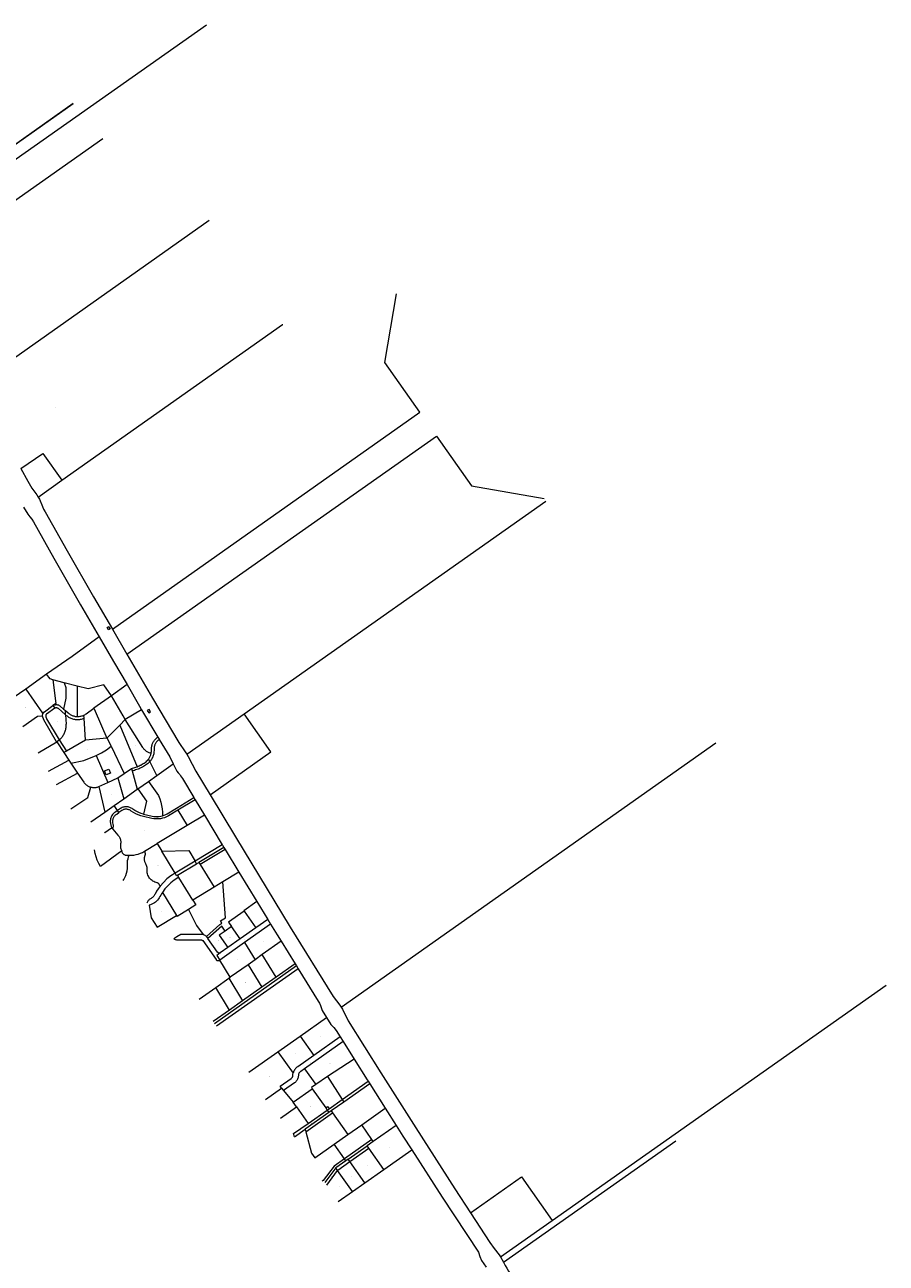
# Model space of a CAD drawing. Header units: metres. Extents: x 148186 to 151488, y 483617 to 487136.
# Tile 3 of 3: x 149475 to 150961, y 485001 to 487136. Entities that reach past the tile are written whole.
import ezdxf
from ezdxf.enums import TextEntityAlignment as Align
from ezdxf.lldxf.tags import DXFTag

# ---------------------------------------------------------------- set-up
doc = ezdxf.new("R2010")
doc.units = ezdxf.units.M
doc.layers.add('B-WE-KG-GRENS_PERCEEL-G', color=150, linetype='KG-PERCEEL-SO', lineweight=18)
doc.layers.add('B-WE-KG-GRENS_PERCEEL-T', color=7, linetype='Continuous', lineweight=25)
doc.styles.add('NLCS-ISO', font='NLCS-ISO.ttf', dxfattribs={"height": 1.8})
doc.styles.get("Standard").update_dxf_attribs({"font": 'NLCS-ISO.ttf'})
tags = doc.linetypes.add('KG-PERCEEL-SO', pattern='A,5.5,-2,["P",Standard,S=1.8,R=0,X=-0.5,Y=-0.9],-2,5.5,-2,[5,NLCS.SHX,S=0.75,R=0,X=0,Y=0],-2', length=19).pattern_tags.tags
tags[6] = DXFTag(74, 10)

# ---------------------------------------------------------------- blocks, each defined once
blk = doc.blocks.new('SKG-PERCEELNUMMER-SO')
at = {"style": 'NLCS-ISO', "oblique": 10, "flags": 1}
for tag, p in [('GEMEENTECODE', (0, 3)), ('PERCEELGROOTTE', (0, -2))]:
    blk.add_attdef(tag, text='', height=1.8, dxfattribs=at).set_placement(p, align=Align.MIDDLE_CENTER)
at = {"style": 'NLCS-ISO', "oblique": 10}
blk.add_attdef('SECTIE', text='', height=1.8, dxfattribs=at).set_placement((0, 0), align=Align.MIDDLE_RIGHT)
blk.add_attdef('PERCEELNUMMER', text='', height=1.8, dxfattribs=at).set_placement((0, 0), align=Align.MIDDLE_LEFT)

msp = doc.modelspace()

# ---------------------------------------------------------------- linework, layer by layer
at = {"layer": 'B-WE-KG-GRENS_PERCEEL-G', "flags": 128}
for points in [[(149367.541, 486839.002), (149435.14, 486886.7), (149788.512, 487135.835)], [(149558.813, 487000.182), (149277.05, 486800.86), (149252.42, 486783.67), (149064.504, 486651.092)], [(149240.399, 486775.896), (149558.813, 487000.182)], [(149281.564, 486708.591), (149609.877, 486940.013)], [(149388.351, 486513.603), (149793.237, 486799.12)], [(149626.228, 486094.006), (150156.282, 486467.784), (150095.875, 486553.667), (150116.444, 486671.765)], [(149538.848, 486350.531), (149919.926, 486619.259), (149919.965, 486619.287)], [(149651.453, 486050.612), (150185.047, 486426.886), (150245.454, 486341.003), (150370.846, 486319.165)], [(149468.199, 486370.684), (149506.35, 486396.655), (149538.848, 486350.531)], [(149468.199, 486370.684), (149480.27, 486349.23), (149487.485, 486337.17), (149495.705, 486325.26), (149497.978, 486321.71)], [(149497.978, 486321.71), (149538.848, 486350.531)], [(149497.978, 486321.71), (149500.46, 486317.83), (149505.825, 486305.19), (149507.695, 486300.98), (149510.08, 486296.2), (149548.495, 486228.725), (149593.79, 486149.815), (149626.228, 486094.006)], [(149853.546, 485947.894), (150373.945, 486314.759)], [(149473.213, 486304.247), (149480.205, 486291.905), (149484.145, 486287.64), (149487.375, 486283.48), (149490.09, 486278.725), (149525.14, 486216.025), (149571.37, 486135.875), (149603.461, 486080.774)], [(149603.461, 486080.774), (149556.717, 486046.955), (149512.851, 486016.115)], [(149603.461, 486080.774), (149628.35, 486038.04), (149651.462, 485998.319)], [(149617.167, 486096.861), (149620.195, 486098.601)], [(149619.401, 486092.955), (149617.167, 486096.861)], [(149622.431, 486094.701), (149619.401, 486092.955)], [(149620.195, 486098.601), (149622.431, 486094.701)], [(149626.228, 486094.006), (149651.453, 486050.612)], [(149651.453, 486050.612), (149695.49, 485975.18), (149740.66, 485898.72), (149751.97, 485882.51), (149754.749, 485878.246)], [(149512.838, 486016.106), (149476.734, 485990.723)], [(149512.851, 486016.115), (149512.838, 486016.106)], [(149523.255, 486006.814), (149518.691, 486008.013), (149512.851, 486016.115)], [(149523.255, 486006.814), (149528.895, 485965.568), (149523.801, 485962.04)], [(149542.85, 486001.665), (149523.255, 486006.814)], [(149542.85, 486001.665), (149545.831, 485993.62), (149545.888, 485974.87), (149542.148, 485956.19)], [(149565.778, 485995.771), (149542.85, 486001.665)], [(149565.778, 485995.771), (149565.769, 485943.314)], [(149624.607, 485979.146), (149611.244, 485997.863), (149584.281, 485990.937), (149565.778, 485995.771)], [(149651.462, 485998.319), (149624.607, 485979.146)], [(149651.462, 485998.319), (149672.975, 485961.345), (149676.711, 485955.055)], [(149476.734, 485990.723), (149446.137, 485969.211)], [(149476.734, 485990.723), (149505.821, 485949.36), (149509.039, 485951.667)], [(149624.607, 485979.146), (149594.483, 485957.657)], [(149648.49, 485938.324), (149644.656, 485944.731), (149624.607, 485979.146)], [(149505.941, 485944.087), (149505.864, 485944.872), (149505.867, 485945.652), (149505.945, 485946.427), (149506.097, 485947.192), (149506.322, 485947.938), (149506.617, 485948.659), (149506.981, 485949.349), (149507.409, 485950), (149507.898, 485950.607), (149508.443, 485951.165), (149509.039, 485951.667)], [(149509.039, 485951.667), (149523.801, 485962.04)], [(149526.864, 485957.769), (149512.347, 485947.537)], [(149523.801, 485962.04), (149524.549, 485962.517), (149525.337, 485962.927), (149526.157, 485963.265), (149527.004, 485963.531), (149527.871, 485963.72), (149528.751, 485963.833), (149529.638, 485963.867), (149530.524, 485963.823), (149531.403, 485963.702), (149532.268, 485963.503), (149533.112, 485963.229), (149533.929, 485962.882), (149534.712, 485962.465), (149535.455, 485961.98), (149536.153, 485961.431)], [(149523.801, 485962.04), (149526.864, 485957.769)], [(149526.864, 485957.769), (149527.348, 485958.075), (149527.866, 485958.319), (149528.409, 485958.498), (149528.971, 485958.608), (149529.542, 485958.648), (149530.114, 485958.617), (149530.677, 485958.517), (149531.224, 485958.347), (149531.746, 485958.112), (149532.235, 485957.814), (149532.683, 485957.458)], [(149545.64, 485946.239), (149532.683, 485957.458)], [(149536.153, 485961.431), (149542.131, 485956.205), (149542.148, 485956.19)], [(149542.148, 485956.19), (149545.213, 485953.432)], [(149545.64, 485946.239), (149545.213, 485953.432)], [(149545.213, 485953.432), (149549.973, 485949.412)], [(149577.192, 485945.768), (149578.475, 485946.394), (149579.679, 485947.136), (149580.873, 485947.945), (149594.483, 485957.657)], [(149594.483, 485957.657), (149596.577, 485952.697)], [(149596.577, 485952.697), (149596.596, 485952.652)], [(149596.596, 485952.652), (149616.526, 485905.736)], [(149676.729, 485955.025), (149648.49, 485938.324)], [(149676.711, 485955.055), (149676.729, 485955.025)], [(149676.729, 485955.025), (149704.747, 485907.845)], [(149505.941, 485944.087), (149497.166, 485943.314), (149471.716, 485925.415)], [(149529.956, 485899.954), (149507.979, 485937.436), (149505.941, 485944.087)], [(149512.347, 485947.537), (149511.999, 485946.92), (149511.717, 485946.27), (149511.504, 485945.594), (149511.363, 485944.899), (149511.294, 485944.194), (149511.3, 485943.485), (149511.379, 485942.781), (149511.531, 485942.089), (149511.755, 485941.416), (149512.047, 485940.771), (149512.404, 485940.159), (149512.824, 485939.588)], [(149512.824, 485939.588), (149534.349, 485902.894)], [(149534.349, 485902.894), (149535.55, 485903.898), (149536.702, 485904.958), (149537.802, 485906.072), (149538.847, 485907.237), (149539.835, 485908.451), (149540.763, 485909.712), (149541.63, 485911.015), (149542.434, 485912.358), (149543.172, 485913.739), (149543.843, 485915.153), (149544.446, 485916.598), (149544.979, 485918.07), (149545.44, 485919.565), (149545.829, 485921.082), (149546.145, 485922.615), (149546.388, 485924.161), (149546.555, 485925.718), (149546.648, 485927.28), (149546.666, 485928.846), (149546.609, 485930.41)], [(149545.64, 485946.239), (149546.609, 485930.41)], [(149545.64, 485946.239), (149546.802, 485945.205), (149548.016, 485944.231), (149549.278, 485943.321), (149550.586, 485942.478), (149551.935, 485941.702), (149553.322, 485940.997), (149554.743, 485940.364), (149556.195, 485939.805), (149557.674, 485939.322), (149559.176, 485938.915), (149560.696, 485938.585), (149562.232, 485938.335), (149563.779, 485938.163), (149565.332, 485938.072), (149566.888, 485938.06), (149568.442, 485938.128), (149569.991, 485938.276), (149571.53, 485938.503), (149573.056, 485938.809), (149574.564, 485939.193), (149576.05, 485939.654), (149577.51, 485940.191)], [(149549.973, 485949.412), (149551.042, 485948.536), (149552.157, 485947.72), (149553.316, 485946.966), (149554.515, 485946.279), (149555.75, 485945.658), (149557.017, 485945.107), (149558.313, 485944.626), (149559.634, 485944.218), (149560.975, 485943.883), (149562.332, 485943.623), (149563.702, 485943.439), (149565.08, 485943.33), (149565.769, 485943.314)], [(149565.769, 485943.314), (149566.462, 485943.298), (149567.843, 485943.342), (149569.22, 485943.462), (149570.588, 485943.658), (149571.943, 485943.93), (149573.282, 485944.276), (149574.599, 485944.695), (149575.89, 485945.187), (149577.153, 485945.749)], [(149577.153, 485945.749), (149577.192, 485945.768)], [(149577.51, 485940.191), (149577.192, 485945.768)], [(149579.641, 485902.818), (149577.51, 485940.191)], [(149648.49, 485938.324), (149639.029, 485928.673)], [(149678.875, 485889.859), (149648.49, 485938.324)], [(149754.749, 485878.246), (149853.546, 485947.894)], [(149794.757, 485808.569), (149899.641, 485882.509), (149853.546, 485947.894)], [(149639.029, 485928.673), (149617.24, 485906.465)], [(149639.029, 485928.673), (149668.837, 485856.803)], [(149497.974, 485880.457), (149530.279, 485899.407)], [(149529.956, 485899.954), (149534.349, 485902.894)], [(149530.279, 485899.407), (149529.956, 485899.954)], [(149530.279, 485899.407), (149542.372, 485881.212)], [(149534.349, 485902.894), (149546.937, 485883.821)], [(149579.641, 485902.818), (149546.937, 485883.821)], [(149616.526, 485905.736), (149579.641, 485902.818)], [(149598.123, 485875.873), (149607.187, 485880.643), (149615.874, 485886.062), (149624.122, 485892.124)], [(149617.24, 485906.465), (149616.526, 485905.736)], [(149624.122, 485892.124), (149617.24, 485906.465)], [(149624.122, 485892.124), (149646.7, 485845.115)], [(149691.182, 485880.353), (149689.931, 485880.785), (149688.708, 485881.29), (149687.517, 485881.867), (149686.362, 485882.513), (149685.248, 485883.226), (149684.177, 485884.003), (149683.154, 485884.843), (149682.182, 485885.741), (149681.266, 485886.696), (149680.407, 485887.702), (149679.609, 485888.758), (149678.875, 485889.859)], [(149693.094, 485879.831), (149693.341, 485881.438), (149693.52, 485883.055), (149693.623, 485884.679), (149693.648, 485886.305), (149693.596, 485887.931)], [(149693.596, 485887.931), (149693.688, 485889.217), (149693.845, 485890.497), (149694.066, 485891.768), (149694.35, 485893.025), (149694.698, 485894.267), (149695.107, 485895.49), (149695.578, 485896.691), (149696.108, 485897.866), (149696.696, 485899.014), (149697.342, 485900.13)], [(149697.342, 485900.13), (149698.083, 485901.253), (149698.882, 485902.336), (149699.736, 485903.375), (149700.643, 485904.369), (149701.601, 485905.314), (149702.607, 485906.208), (149703.658, 485907.048), (149704.754, 485907.834)], [(149698.101, 485887.847), (149698.149, 485886.342), (149698.121, 485884.502), (149698.004, 485882.665), (149697.803, 485880.848), (149697.542, 485879.147)], [(149701.173, 485897.766), (149700.648, 485896.86), (149700.164, 485895.914), (149699.726, 485894.943), (149699.338, 485893.954), (149699.001, 485892.946), (149698.714, 485891.921), (149698.48, 485890.886), (149698.298, 485889.837), (149698.168, 485888.782), (149698.101, 485887.847)], [(149707.06, 485903.95), (149706.376, 485903.46), (149705.508, 485902.766), (149704.678, 485902.028), (149703.887, 485901.248), (149703.139, 485900.428), (149702.433, 485899.57), (149701.774, 485898.676), (149701.173, 485897.766)], [(149704.747, 485907.845), (149704.754, 485907.834)], [(149704.754, 485907.834), (149706.922, 485904.183)], [(149706.922, 485904.183), (149707.06, 485903.95)], [(149707.06, 485903.95), (149725.09, 485873.59), (149730.981, 485861.49)], [(150020.764, 485442.16), (150667.244, 485897.757)], [(149516.284, 485849.311), (149551.045, 485868.175)], [(149546.937, 485883.821), (149542.372, 485881.212)], [(149542.372, 485881.212), (149542.378, 485881.202)], [(149542.378, 485881.202), (149551.045, 485868.175)], [(149551.045, 485868.175), (149554.433, 485863.107)], [(149554.433, 485863.107), (149576.806, 485867.69), (149598.123, 485875.873)], [(149598.123, 485875.873), (149618.32, 485829.527)], [(149668.85, 485856.808), (149670.678, 485857.537), (149672.48, 485858.326), (149674.256, 485859.175), (149676.002, 485860.082), (149677.718, 485861.046), (149679.4, 485862.067), (149681.048, 485863.143), (149682.659, 485864.272), (149684.232, 485865.455), (149685.765, 485866.689)], [(149685.765, 485866.689), (149686.678, 485867.578), (149687.544, 485868.514), (149688.358, 485869.495), (149688.743, 485870.01)], [(149688.743, 485870.01), (149688.767, 485870.042)], [(149690.95, 485865.571), (149688.743, 485870.01)], [(149688.767, 485870.042), (149689.12, 485870.517), (149689.826, 485871.578), (149690.476, 485872.675), (149691.066, 485873.805), (149691.597, 485874.964), (149692.065, 485876.15), (149692.47, 485877.359), (149692.81, 485878.587), (149693.094, 485879.831)], [(149692.371, 485867.347), (149691.894, 485866.709), (149690.95, 485865.571)], [(149691.182, 485880.353), (149693.094, 485879.831)], [(149697.481, 485878.829), (149697.174, 485877.485), (149696.775, 485876.043), (149696.294, 485874.609), (149695.738, 485873.2), (149695.109, 485871.825), (149694.409, 485870.485), (149693.637, 485869.183), (149692.802, 485867.927), (149692.371, 485867.347)], [(149697.542, 485879.147), (149697.481, 485878.829)], [(149754.749, 485878.246), (149757.235, 485874.43), (149763.92, 485861.45), (149770.365, 485849.165), (149794.757, 485808.569)], [(149529.926, 485826.131), (149566.009, 485845.836)], [(149554.433, 485863.107), (149566.009, 485845.836)], [(149566.009, 485845.836), (149576.895, 485830.143)], [(149635.71, 485837.391), (149646.7, 485845.115)], [(149646.7, 485845.115), (149646.726, 485845.143), (149658.942, 485853.745)], [(149658.942, 485853.745), (149660.957, 485854.232), (149662.96, 485854.783), (149664.944, 485855.396), (149666.908, 485856.071), (149668.837, 485856.803)], [(149658.942, 485853.745), (149660.194, 485849.441), (149660.197, 485849.43)], [(149660.197, 485849.43), (149660.2, 485849.42)], [(149670.434, 485852.596), (149668.438, 485851.838), (149666.34, 485851.117), (149664.221, 485850.463), (149662.083, 485849.875), (149660.2, 485849.42)], [(149660.2, 485849.42), (149669.195, 485817.933)], [(149668.837, 485856.803), (149668.85, 485856.808)], [(149670.434, 485852.596), (149670.517, 485852.628)], [(149688.587, 485863.184), (149686.996, 485861.903), (149685.303, 485860.63), (149683.57, 485859.415), (149681.798, 485858.259), (149679.988, 485857.16), (149678.142, 485856.123), (149676.264, 485855.147), (149674.353, 485854.234), (149672.414, 485853.385), (149670.517, 485852.628)], [(149688.587, 485863.184), (149688.904, 485863.465)], [(149690.95, 485865.571), (149690.93, 485865.547), (149689.901, 485864.436), (149688.904, 485863.465)], [(149702.837, 485841.649), (149690.95, 485865.571)], [(149702.837, 485841.649), (149730.981, 485861.49)], [(149730.981, 485861.49), (149737.135, 485848.85), (149739.515, 485846.3), (149742.355, 485843.07), (149743.87, 485841.15), (149747.045, 485836.7), (149766.934, 485803.521)], [(149576.895, 485830.143), (149577.657, 485829.107), (149578.479, 485828.12), (149579.36, 485827.184), (149580.296, 485826.302), (149581.283, 485825.479), (149582.318, 485824.717), (149583.397, 485824.019), (149584.517, 485823.387), (149585.672, 485822.824), (149586.86, 485822.332), (149588.075, 485821.912), (149589.313, 485821.567)], [(149603.071, 485822.653), (149618.32, 485829.527)], [(149618.32, 485829.527), (149635.71, 485837.391)], [(149635.71, 485837.391), (149645.982, 485801.568)], [(149670.264, 485818.687), (149688.303, 485831.404)], [(149688.303, 485831.404), (149702.824, 485841.64)], [(149688.303, 485831.404), (149705.518, 485806.921), (149707.858, 485801.44), (149709.752, 485795.789), (149711.186, 485790.005), (149712.152, 485784.124), (149712.643, 485778.184), (149712.657, 485772.224)], [(149702.824, 485841.64), (149702.837, 485841.649)], [(149554.801, 485784.14), (149583.937, 485803.782), (149589.315, 485821.548)], [(149589.313, 485821.567), (149590.559, 485821.288), (149591.819, 485821.085), (149593.09, 485820.957), (149594.365, 485820.905), (149595.642, 485820.93), (149596.915, 485821.031), (149598.179, 485821.207), (149599.431, 485821.459), (149600.665, 485821.786), (149601.877, 485822.186), (149603.071, 485822.653)], [(149589.315, 485821.548), (149589.313, 485821.567)], [(149603.071, 485822.653), (149613.305, 485778.532)], [(149645.982, 485801.568), (149669.195, 485817.933)], [(149669.195, 485817.933), (149669.215, 485817.947)], [(149669.215, 485817.947), (149670.264, 485818.687)], [(149670.264, 485818.687), (149684.93, 485797.565), (149680.021, 485775.131)], [(149712.657, 485772.224), (149715.481, 485773.14), (149718.22, 485774.285), (149720.856, 485775.652), (149736.986, 485785.408), (149766.934, 485803.521)], [(149766.934, 485803.521), (149769.119, 485799.876)], [(149794.757, 485808.569), (149838.515, 485735.74), (149932.91, 485580.265), (150006.855, 485460.86), (150018.57, 485445.5), (150020.764, 485442.16)], [(149613.305, 485778.532), (149629.187, 485789.728)], [(149635.133, 485781.165), (149631.401, 485778.577), (149630.036, 485777.659), (149628.759, 485776.622), (149627.579, 485775.475), (149626.507, 485774.228), (149625.55, 485772.889), (149624.717, 485771.471), (149624.014, 485769.983), (149623.446, 485768.439), (149623.019, 485766.85), (149622.736, 485765.23), (149622.598, 485763.59), (149622.607, 485761.945), (149622.764, 485760.307), (149623.066, 485758.69), (149624.506, 485751.486)], [(149629.187, 485789.728), (149645.982, 485801.568)], [(149635.133, 485781.165), (149629.187, 485789.728)], [(149680.021, 485775.131), (149676.036, 485776.219), (149672.15, 485777.62), (149668.389, 485779.327), (149664.774, 485781.327), (149661.331, 485783.608), (149660.139, 485784.54), (149658.871, 485785.365), (149657.535, 485786.076), (149656.142, 485786.668), (149654.703, 485787.136), (149653.229, 485787.477), (149651.731, 485787.688), (149650.22, 485787.767), (149648.707, 485787.714), (149647.206, 485787.529), (149645.726, 485787.213), (149644.279, 485786.77), (149642.876, 485786.202), (149641.529, 485785.514), (149640.246, 485784.711), (149635.133, 485781.165)], [(149637.557, 485777.674), (149635.133, 485781.165)], [(149739.171, 485781.762), (149723.012, 485771.989), (149719.695, 485770.285), (149716.235, 485768.895), (149712.662, 485767.831), (149709.006, 485767.101), (149705.297, 485766.712), (149701.569, 485766.667), (149697.852, 485766.967), (149694.18, 485767.61), (149679.785, 485770.829), (149675.281, 485772.003), (149670.889, 485773.547), (149666.641, 485775.449), (149662.565, 485777.696), (149658.689, 485780.273), (149657.785, 485780.998), (149656.821, 485781.639), (149655.804, 485782.193), (149654.741, 485782.654), (149653.642, 485783.02), (149652.515, 485783.287), (149651.369, 485783.453), (149650.213, 485783.517), (149649.055, 485783.478), (149647.906, 485783.337), (149646.773, 485783.094), (149645.667, 485782.753), (149644.595, 485782.314), (149643.566, 485781.783), (149642.588, 485781.162), (149637.557, 485777.674)], [(149769.119, 485799.876), (149739.171, 485781.762)], [(149739.171, 485781.762), (149754.981, 485755.388)], [(149769.119, 485799.876), (149784.929, 485773.502)], [(149589.261, 485761.582), (149613.289, 485778.521)], [(149613.289, 485778.521), (149613.305, 485778.532)], [(149626.815, 485748.897), (149627.253, 485750.004), (149627.591, 485751.146), (149627.827, 485752.312), (149627.959, 485753.496), (149627.987, 485754.686), (149627.91, 485755.874), (149627.728, 485757.05), (149627.016, 485760.611), (149626.874, 485761.807), (149626.835, 485763.01), (149626.898, 485764.212), (149627.062, 485765.405), (149627.328, 485766.579), (149627.693, 485767.727), (149628.154, 485768.839), (149628.707, 485769.908), (149629.35, 485770.926), (149630.077, 485771.886), (149630.883, 485772.78), (149631.762, 485773.603), (149632.708, 485774.347), (149633.714, 485775.009), (149637.557, 485777.674)], [(149680.021, 485775.131), (149695.106, 485771.757), (149698.014, 485771.233), (149700.955, 485770.949), (149703.91, 485770.907), (149706.859, 485771.106), (149709.781, 485771.546), (149712.657, 485772.224)], [(149784.929, 485773.502), (149754.981, 485755.388)], [(149784.929, 485773.502), (149815.65, 485722.255)], [(149612.585, 485742.82), (149613.39, 485743.407), (149624.506, 485751.486)], [(149624.506, 485751.486), (149626.815, 485748.897)], [(149626.815, 485748.897), (149635.778, 485738.847), (149636.787, 485737.767), (149637.696, 485736.601), (149638.498, 485735.359), (149639.186, 485734.051), (149639.756, 485732.688), (149640.203, 485731.279), (149640.523, 485729.836), (149640.714, 485728.37), (149640.775, 485726.893), (149640.704, 485725.417), (149640.503, 485723.952), (149640.172, 485722.512), (149640.02, 485721.086), (149639.997, 485719.652), (149640.103, 485718.222), (149640.338, 485716.807), (149640.7, 485715.419), (149641.185, 485714.07), (149641.789, 485712.77), (149642.509, 485711.529)], [(149754.981, 485755.388), (149703.641, 485724.337)], [(149681.7, 485711.066), (149703.641, 485724.337)], [(149703.641, 485724.337), (149711.629, 485711.029)], [(149815.65, 485722.255), (149768.817, 485693.929)], [(149818.383, 485717.772), (149775.599, 485691.895)], [(149815.65, 485722.255), (149815.965, 485721.73), (149818.383, 485717.772)], [(149818.383, 485717.772), (149820.599, 485714.145)], [(149642.509, 485711.529), (149605.668, 485684.58), (149602.737, 485689.966), (149600.256, 485695.574), (149598.241, 485701.366), (149596.707, 485707.304), (149595.662, 485713.346)], [(149655.15, 485704.241), (149654.396, 485703.969), (149653.621, 485703.764), (149652.832, 485703.626), (149652.034, 485703.558), (149651.232, 485703.559), (149650.434, 485703.63), (149649.645, 485703.77), (149648.871, 485703.977), (149648.118, 485704.252), (149647.392, 485704.59), (149646.698, 485704.99), (149646.041, 485705.449), (149645.427, 485705.964), (149644.859, 485706.529), (149644.343, 485707.142), (149643.882, 485707.797), (149643.479, 485708.49), (149643.138, 485709.215), (149642.862, 485709.967), (149642.651, 485710.741), (149642.509, 485711.529)], [(149645.033, 485660.648), (149646.02, 485662.199), (149647.886, 485665.769), (149649.443, 485669.484), (149650.68, 485673.319), (149651.587, 485677.244), (149652.158, 485681.232), (149652.388, 485685.253), (149652.189, 485688.477), (149652.256, 485691.706), (149652.588, 485694.919), (149653.185, 485698.093), (149654.04, 485701.207), (149655.15, 485704.241)], [(149655.15, 485704.241), (149659.125, 485704.21), (149663.088, 485704.522), (149667.009, 485705.176), (149670.86, 485706.166), (149674.61, 485707.484), (149678.232, 485709.122), (149681.7, 485711.066)], [(149681.687, 485695.303), (149681.524, 485696.592), (149681.469, 485697.891), (149681.522, 485699.189), (149681.684, 485700.479), (149681.952, 485701.751), (149682.325, 485702.996), (149682.612, 485703.643), (149682.84, 485704.313), (149683.007, 485705.002), (149683.111, 485705.702), (149683.152, 485706.409), (149683.129, 485707.117), (149683.043, 485707.82), (149682.894, 485708.513), (149682.683, 485709.189), (149682.412, 485709.843), (149682.083, 485710.47), (149681.7, 485711.066)], [(149708.605, 485650.869), (149708.392, 485651.214), (149708.026, 485651.948), (149707.78, 485652.59), (149707.478, 485653.208), (149707.124, 485653.797), (149706.721, 485654.354), (149706.27, 485654.873), (149705.775, 485655.35), (149705.241, 485655.783), (149704.672, 485656.168), (149704.071, 485656.502), (149703.443, 485656.782), (149701.542, 485657.255), (149699.692, 485657.897), (149697.906, 485658.703), (149696.2, 485659.666), (149694.588, 485660.778), (149693.082, 485662.031), (149691.695, 485663.414), (149690.437, 485664.916), (149689.32, 485666.525), (149688.352, 485668.228), (149687.541, 485670.011), (149686.893, 485671.859), (149686.414, 485673.759), (149686.107, 485675.693), (149685.976, 485677.648), (149686.021, 485679.606), (149686.06, 485681.273), (149685.95, 485682.938), (149685.692, 485684.585), (149685.288, 485686.204), (149684.741, 485687.779), (149684.056, 485689.3), (149683.385, 485690.413), (149682.809, 485691.578), (149682.332, 485692.787), (149681.957, 485694.031), (149681.687, 485695.303)], [(149711.629, 485711.029), (149757.897, 485712.124), (149768.817, 485693.929)], [(149734.39, 485673.106), (149711.629, 485711.029)], [(149820.599, 485714.145), (149777.815, 485688.268)], [(149820.599, 485714.145), (149844.449, 485675.104)], [(149768.817, 485693.929), (149734.39, 485673.106)], [(149738.805, 485669.641), (149771.503, 485689.417)], [(149771.503, 485689.417), (149768.817, 485693.929)], [(149771.503, 485689.417), (149775.599, 485691.895)], [(149775.599, 485691.895), (149777.815, 485688.268)], [(149777.815, 485688.268), (149801.665, 485649.227)], [(149844.449, 485675.104), (149816.523, 485658.213)], [(149844.449, 485675.104), (149875.431, 485624.387)], [(149734.39, 485673.106), (149727.17, 485668.504), (149720.425, 485663.231), (149714.217, 485657.334), (149708.605, 485650.869)], [(149741.021, 485666.014), (149739.244, 485664.94), (149733.012, 485660.998), (149727.17, 485656.497), (149721.77, 485651.475), (149716.856, 485645.976), (149712.472, 485640.046)], [(149737.092, 485668.605), (149734.39, 485673.106)], [(149738.805, 485669.641), (149737.092, 485668.605)], [(149741.021, 485666.014), (149738.805, 485669.641)], [(149764.871, 485626.973), (149741.021, 485666.014)], [(149788.506, 485564.117), (149811.702, 485584.792), (149815.301, 485587.135), (149812.796, 485590.961), (149821.606, 485596.309), (149816.523, 485658.213)], [(149816.523, 485658.213), (149801.665, 485649.227)], [(149708.605, 485650.869), (149705.4, 485646.537), (149702.462, 485642.019), (149699.803, 485637.332), (149699.147, 485636.037), (149698.387, 485634.8), (149697.529, 485633.63), (149696.578, 485632.534), (149695.54, 485631.519), (149694.422, 485630.593), (149693.233, 485629.761), (149691.979, 485629.03), (149690.921, 485628.406), (149689.925, 485627.69), (149688.997, 485626.885), (149688.147, 485625.999), (149687.38, 485625.04), (149686.704, 485624.015), (149686.124, 485622.934), (149685.644, 485621.803)], [(149712.472, 485640.046), (149711.008, 485637.78), (149709.622, 485635.466), (149708.315, 485633.106), (149707.166, 485630.924), (149705.824, 485628.855), (149704.301, 485626.916), (149702.608, 485625.123), (149700.76, 485623.491), (149698.772, 485622.033), (149696.66, 485620.76), (149694.441, 485619.684), (149692.134, 485618.814), (149689.758, 485618.155)], [(149712.472, 485640.046), (149736.717, 485600.359)], [(149801.665, 485649.227), (149764.871, 485626.973)], [(149689.758, 485618.155), (149693.382, 485596.485), (149703.454, 485579.998), (149736.717, 485600.359)], [(149757.365, 485610.654), (149737.759, 485598.653), (149736.717, 485600.359)], [(149764.871, 485626.973), (149770.084, 485618.439), (149757.365, 485610.654)], [(149757.365, 485610.654), (149771.096, 485583.272), (149781.169, 485569.614), (149783.639, 485567.06)], [(149875.431, 485624.387), (149852.935, 485608.533), (149853.459, 485607.789)], [(149875.431, 485624.387), (149894.268, 485593.552)], [(149853.459, 485607.789), (149826.485, 485588.778), (149831.897, 485581.098)], [(149853.459, 485607.789), (149857.72, 485601.743), (149873.705, 485579.06)], [(149894.268, 485593.552), (149873.705, 485579.06)], [(149894.268, 485593.552), (149899.231, 485585.427)], [(149783.639, 485567.06), (149783.007, 485567.259), (149781.941, 485567.495), (149780.859, 485567.638), (149779.769, 485567.686), (149744.341, 485567.686), (149737.434, 485563.436), (149732.137, 485560.177)], [(149788.506, 485564.117), (149787.809, 485564.757), (149786.944, 485565.422), (149786.023, 485566.008), (149785.056, 485566.513), (149784.047, 485566.931), (149783.639, 485567.06)], [(149820.764, 485573.252), (149814.767, 485581.83), (149791.125, 485560.759)], [(149820.764, 485573.252), (149810.645, 485566.121), (149825.478, 485545.073)], [(149831.897, 485581.098), (149820.764, 485573.252)], [(149846.731, 485560.05), (149831.897, 485581.098)], [(149873.705, 485579.06), (149846.731, 485560.05)], [(149899.231, 485585.427), (149854.28, 485553.748)], [(149899.231, 485585.427), (149910.345, 485567.235), (149917.384, 485555.809)], [(149732.137, 485560.177), (149733.422, 485559.55), (149734.546, 485559.065), (149735.709, 485558.682), (149736.902, 485558.407), (149738.114, 485558.241), (149739.337, 485558.186), (149779.769, 485558.186), (149780.031, 485558.174), (149780.29, 485558.14), (149780.546, 485558.083), (149780.796, 485558.004), (149781.038, 485557.904), (149781.27, 485557.783), (149781.491, 485557.642), (149781.699, 485557.483), (149781.892, 485557.306), (149782.068, 485557.112), (149782.228, 485556.904)], [(149782.228, 485556.904), (149804.965, 485524.379), (149805.194, 485524.078), (149805.449, 485523.798), (149805.726, 485523.541), (149806.024, 485523.308), (149806.342, 485523.103), (149806.676, 485522.925), (149807.024, 485522.777), (149807.383, 485522.66), (149807.752, 485522.573), (149808.126, 485522.52), (149808.504, 485522.498), (149808.882, 485522.509), (149809.257, 485522.553), (149809.628, 485522.629), (149809.991, 485522.736), (149810.343, 485522.875), (149810.681, 485523.043), (149811.004, 485523.24), (149811.309, 485523.464)], [(149791.125, 485560.759), (149790.014, 485562.348), (149789.35, 485563.214), (149788.613, 485564.019), (149788.506, 485564.117)], [(149812.183, 485535.703), (149811.87, 485535.629), (149811.578, 485535.536), (149811.28, 485535.469), (149810.976, 485535.429), (149810.671, 485535.415), (149810.365, 485535.428), (149810.061, 485535.467), (149809.762, 485535.533), (149809.47, 485535.625), (149809.188, 485535.742), (149808.916, 485535.883), (149808.658, 485536.048), (149808.415, 485536.234), (149808.189, 485536.441), (149807.983, 485536.667), (149807.797, 485536.91), (149791.125, 485560.759)], [(149854.28, 485553.748), (149811.309, 485523.464)], [(149846.731, 485560.05), (149825.478, 485545.073)], [(149854.28, 485553.748), (149872.427, 485524.126)], [(149917.384, 485555.809), (149884.688, 485532.767)], [(149917.384, 485555.809), (149941.377, 485516.865)], [(149812.183, 485535.703), (149806.336, 485531.582), (149811.309, 485523.464)], [(149825.478, 485545.073), (149812.183, 485535.703)], [(149872.427, 485524.126), (149860.166, 485515.485)], [(149884.688, 485532.767), (149872.427, 485524.126)], [(149908.681, 485493.823), (149884.688, 485532.767)], [(149943.61, 485513.239), (149802.496, 485413.791)], [(149946.5, 485508.547), (149805.664, 485409.295)], [(149829.456, 485493.842), (149811.309, 485523.464)], [(149860.166, 485515.485), (149829.456, 485493.842)], [(149860.166, 485515.485), (149884.158, 485476.541)], [(149941.377, 485516.865), (149908.681, 485493.823)], [(149941.377, 485516.865), (149943.61, 485513.239)], [(149943.61, 485513.239), (149946.5, 485508.547)], [(149946.5, 485508.547), (149980.935, 485452.655), (149983.26, 485448.945), (149984.97, 485445.25), (149987.895, 485436.725), (149995.613, 485424.435)], [(149804.533, 485476.278), (149826.811, 485491.978)], [(149826.811, 485491.978), (149829.456, 485493.842)], [(149826.811, 485491.978), (149850.675, 485452.944)], [(149908.681, 485493.823), (149884.158, 485476.541)], [(149776.185, 485456.299), (149804.533, 485476.278)], [(149828.396, 485437.243), (149804.533, 485476.278)], [(149884.158, 485476.541), (149850.675, 485452.944)], [(150384.733, 485074.297), (150960.958, 485480.167)], [(149850.675, 485452.944), (149828.396, 485437.243)], [(150020.764, 485442.16), (150023.135, 485438.55), (150026.55, 485431.345), (150029.255, 485425.885), (150032.94, 485418.83), (150089.195, 485329.245), (150149.555, 485234.37), (150217.15, 485128.86), (150243.976, 485087.737)], [(149828.396, 485437.243), (149800.048, 485417.265)], [(149950.206, 485392.435), (149995.613, 485424.435)], [(149995.613, 485424.435), (150003.275, 485412.235), (150008.36, 485407.02), (150012.195, 485402.025), (150019.069, 485391.113)], [(149911.788, 485365.36), (149950.206, 485392.435)], [(149950.206, 485392.435), (149973.68, 485359.126)], [(150024.139, 485383.064), (149957.666, 485336.218)], [(150019.069, 485391.113), (149973.68, 485359.126)], [(150019.069, 485391.113), (150024.139, 485383.064)], [(150024.139, 485383.064), (150043.427, 485352.445)], [(149861.569, 485329.969), (149911.788, 485365.36)], [(149911.788, 485365.36), (149937.956, 485328.228)], [(149973.68, 485359.126), (149945.891, 485339.542), (149944.603, 485338.637), (149943.397, 485337.624), (149942.284, 485336.51), (149941.271, 485335.304), (149940.367, 485334.015), (149939.578, 485332.652), (149938.91, 485331.227), (149938.368, 485329.748), (149937.956, 485328.228)], [(149957.666, 485336.218), (149951.156, 485331.63), (149950.529, 485331.208), (149949.942, 485330.734), (149949.398, 485330.21), (149948.902, 485329.64), (149948.457, 485329.03), (149948.067, 485328.383), (149947.735, 485327.705), (149947.464, 485327), (149947.255, 485326.274), (149947.11, 485325.533), (149947.03, 485324.782), (149947.016, 485324.026), (149946.874, 485322.571), (149946.6, 485321.135), (149946.198, 485319.729), (149945.67, 485318.366), (149945.021, 485317.056), (149944.257, 485315.809), (149943.382, 485314.637), (149942.406, 485313.549), (149941.335, 485312.554), (149940.178, 485311.659), (149921.51, 485298.503)], [(149957.666, 485336.218), (149976.976, 485308.768)], [(150043.427, 485352.445), (149997.045, 485322.886)], [(150043.427, 485352.445), (150065.865, 485316.825), (150067.282, 485314.591)], [(149918.131, 485302.545), (149915.396, 485305.817), (149934.71, 485319.428), (149935.186, 485319.795), (149935.626, 485320.204), (149936.028, 485320.651), (149936.388, 485321.133), (149936.703, 485321.645), (149936.971, 485322.183), (149937.189, 485322.743), (149937.355, 485323.321), (149937.469, 485323.911), (149937.529, 485324.509), (149937.534, 485325.11), (149937.615, 485326.157), (149937.755, 485327.198), (149937.956, 485328.228)], [(149997.045, 485322.886), (149976.976, 485308.768)], [(149997.045, 485322.886), (150022.431, 485283.039)], [(150022.527, 485283.107), (150067.282, 485314.591)], [(150067.282, 485314.591), (150070.098, 485310.153)], [(149890.358, 485282.972), (149918.131, 485302.545)], [(149918.131, 485302.545), (149921.51, 485298.503)], [(149921.51, 485298.503), (149938.22, 485278.512)], [(149938.22, 485278.512), (149970.936, 485301.527)], [(149976.976, 485308.768), (149969.528, 485303.528), (149970.936, 485301.527)], [(149970.936, 485301.527), (149994.186, 485268.475)], [(150070.098, 485310.153), (150025.361, 485278.682)], [(150070.098, 485310.153), (150096.917, 485267.887)], [(149916.022, 485250.975), (149943.83, 485270.537)], [(149943.83, 485270.537), (149938.22, 485278.512)], [(149943.83, 485270.537), (149963.968, 485241.911)], [(149994.186, 485268.475), (149997.442, 485270.766), (149999.939, 485267.216)], [(149994.186, 485268.475), (149996.683, 485264.926)], [(149999.939, 485267.216), (150022.431, 485283.039)], [(150025.361, 485278.682), (150003.692, 485263.438)], [(150022.431, 485283.039), (150022.527, 485283.107)], [(150022.527, 485283.107), (150025.361, 485278.682)], [(149999.724, 485260.637), (149958.708, 485231.792)], [(149959.85, 485227.399), (150006.138, 485259.962)], [(149963.968, 485241.911), (149996.683, 485264.926)], [(149996.683, 485264.926), (149999.939, 485267.216)], [(149996.683, 485264.926), (149999.724, 485260.637)], [(150003.692, 485263.438), (149999.724, 485260.637)], [(150003.692, 485263.438), (150006.138, 485259.962)], [(150006.138, 485259.962), (150032.461, 485222.543)], [(150056.262, 485239.287), (150096.917, 485267.887)], [(150096.917, 485267.887), (150115.578, 485238.478)], [(149940.306, 485218.846), (149938.895, 485224.273), (149963.968, 485241.911)], [(149940.306, 485218.846), (149958.708, 485231.792)], [(149958.708, 485231.792), (149959.85, 485227.399)], [(149959.85, 485227.399), (149969.455, 485190.446), (149975.209, 485182.267)], [(150032.461, 485222.543), (150056.262, 485239.287)], [(150073.834, 485214.308), (150056.262, 485239.287)], [(150115.578, 485238.478), (150076.28, 485210.832)], [(150115.578, 485238.478), (150127.41, 485219.83), (150142.493, 485196.28)], [(149975.209, 485182.267), (150008.825, 485205.915)], [(150008.825, 485205.915), (150032.461, 485222.543)], [(150026.397, 485180.937), (150008.825, 485205.915)], [(150073.834, 485214.308), (150026.397, 485180.937)], [(150076.28, 485210.832), (150065.56, 485203.291)], [(150076.28, 485210.832), (150073.834, 485214.308)], [(150301.031, 485002.498), (150597.91, 485211.607)], [(150032.845, 485180.276), (150065.56, 485203.291)], [(150035.865, 485175.982), (150068.581, 485198.997)], [(150068.581, 485198.997), (150065.56, 485203.291)], [(150094.329, 485162.397), (150068.581, 485198.997)], [(150094.329, 485162.397), (150142.493, 485196.28)], [(150142.493, 485196.28), (150194.84, 485114.545), (150257.72, 485019.74), (150260.224, 485012.698), (150262.955, 485005.31), (150270.782, 484994.037)], [(150026.397, 485180.937), (150008.57, 485168.396), (149990.077, 485143.348), (149988.217, 485142.574)], [(150011.58, 485165.317), (149992.797, 485139.876)], [(150028.842, 485177.46), (150011.58, 485165.317)], [(150014.764, 485160.79), (150011.58, 485165.317)], [(150014.764, 485160.79), (150015.297, 485161.513), (150035.865, 485175.982)], [(150028.842, 485177.46), (150026.397, 485180.937)], [(150032.845, 485180.276), (150028.842, 485177.46)], [(150035.865, 485175.982), (150032.845, 485180.276)], [(150061.613, 485139.382), (150035.865, 485175.982)], [(150061.613, 485139.382), (150094.329, 485162.397)], [(149995.891, 485135.478), (149996.156, 485135.588), (150014.764, 485160.79)], [(150040.348, 485124.422), (150014.764, 485160.79)], [(150243.976, 485087.737), (150331.754, 485149.512), (150384.733, 485074.297)], [(150015.811, 485107.161), (150040.348, 485124.422)], [(150040.348, 485124.422), (150061.613, 485139.382)], [(150243.976, 485087.737), (150277.29, 485036.67), (150284.78, 485026.26), (150293.215, 485015.165), (150295.664, 485011.561)], [(150295.664, 485011.561), (150384.733, 485074.297)], [(150295.664, 485011.561), (150301.031, 485002.498)], [(150301.031, 485002.498), (150303.96, 484996.955), (150306.47, 484992.185), (150309.435, 484987.11), (150388.945, 484866.15), (150480.8, 484729.055), (150557.04, 484616.775), (150575.97, 484591.705), (150578.646, 484587.923)]]:
    msp.add_lwpolyline(points, dxfattribs=at)
for points in [[(149686.49, 485953.736), (149689.024, 485949.426), (149692.041, 485951.2), (149689.507, 485955.51)], [(149612.594, 485849.575), (149619.944, 485852.69), (149622.89, 485845.795), (149615.575, 485842.68)]]:
    msp.add_lwpolyline(points, close=True, dxfattribs=at)

# ---------------------------------------------------------------- block references
at = {"layer": 'B-WE-KG-GRENS_PERCEEL-T', "xscale": 0.2, "yscale": 0.2, "zscale": 0.2}
for p, values in [((149527.33, 486475.995), {'PERCEELNUMMER': '7943', 'SECTIE': 'C'}), ((149493.065, 486365.966), {'PERCEELNUMMER': '945', 'SECTIE': 'C'}), ((149619.374, 486095.51), {'PERCEELNUMMER': '5996', 'SECTIE': 'C'}), ((149588.395, 486024.456), {'PERCEELNUMMER': '1553', 'SECTIE': 'C'}), ((149651.982, 486023.564), {'PERCEELNUMMER': '6332', 'SECTIE': 'C'}), ((149506.674, 485983.237), {'PERCEELNUMMER': '2565', 'SECTIE': 'C'}), ((149535.626, 485983.584), {'PERCEELNUMMER': '2963', 'SECTIE': 'C'}), ((149588.863, 485974.04), {'PERCEELNUMMER': '2563', 'SECTIE': 'C'}), ((149475.689, 485958.124), {'PERCEELNUMMER': '2571', 'SECTIE': 'C'}), ((149535.954, 485957.065), {'PERCEELNUMMER': '4205', 'SECTIE': 'C'}), ((149555.419, 485972.212), {'PERCEELNUMMER': '2962', 'SECTIE': 'C'}), ((149650.415, 485967.771), {'PERCEELNUMMER': '2027', 'SECTIE': 'C'}), ((149689.266, 485952.468), {'PERCEELNUMMER': '6333', 'SECTIE': 'C'}), ((149531.438, 485933.973), {'PERCEELNUMMER': '3017', 'SECTIE': 'C'}), ((149560.788, 485943.078), {'PERCEELNUMMER': '4204', 'SECTIE': 'C'}), ((149620.951, 485944.242), {'PERCEELNUMMER': '2360', 'SECTIE': 'C'}), ((149518.502, 485924.687), {'PERCEELNUMMER': '4392', 'SECTIE': 'C'}), ((149558.968, 485914.372), {'PERCEELNUMMER': '3018', 'SECTIE': 'C'}), ((149592.037, 485926.342), {'PERCEELNUMMER': '4843', 'SECTIE': 'C'}), ((149678.211, 485919.651), {'PERCEELNUMMER': '3181', 'SECTIE': 'C'}), ((149843.456, 485916.881), {'PERCEELNUMMER': '540', 'SECTIE': 'C'}), ((149538.487, 485891.848), {'PERCEELNUMMER': '4391', 'SECTIE': 'C'}), ((149664.838, 485893.866), {'PERCEELNUMMER': '3493', 'SECTIE': 'C'}), ((149696.708, 485887.676), {'PERCEELNUMMER': '3830', 'SECTIE': 'C'}), ((149583.074, 485885.765), {'PERCEELNUMMER': '2961', 'SECTIE': 'C'}), ((149642.635, 485885.64), {'PERCEELNUMMER': '3494', 'SECTIE': 'C'}), ((149709.14, 485870.642), {'PERCEELNUMMER': '2607', 'SECTIE': 'C'}), ((149588.869, 485847.15), {'PERCEELNUMMER': '2960', 'SECTIE': 'C'}), ((149617.749, 485847.687), {'PERCEELNUMMER': '7090', 'SECTIE': 'C'}), ((149622.451, 485860.373), {'PERCEELNUMMER': '7089', 'SECTIE': 'C'}), ((149675.525, 485858.352), {'PERCEELNUMMER': '3829', 'SECTIE': 'C'}), ((149652.462, 485827.657), {'PERCEELNUMMER': '2700', 'SECTIE': 'C'}), ((149680.641, 485842.408), {'PERCEELNUMMER': '2609', 'SECTIE': 'C'}), ((149624.07, 485809.548), {'PERCEELNUMMER': '2964', 'SECTIE': 'C'}), ((149727.257, 485817.127), {'PERCEELNUMMER': '4664', 'SECTIE': 'C'}), ((149662.534, 485795.371), {'PERCEELNUMMER': '4975', 'SECTIE': 'C'}), ((149693.437, 485797.865), {'PERCEELNUMMER': '4666', 'SECTIE': 'C'}), ((149611.744, 485762.853), {'PERCEELNUMMER': '5033', 'SECTIE': 'C'}), ((149703.06, 485768.802), {'PERCEELNUMMER': '5048', 'SECTIE': 'C'}), ((149762.05, 485777.632), {'PERCEELNUMMER': '5083', 'SECTIE': 'C'}), ((149627.673, 485754.438), {'PERCEELNUMMER': '5461', 'SECTIE': 'C'}), ((149681.209, 485746.712), {'PERCEELNUMMER': '5460', 'SECTIE': 'C'}), ((149765.341, 485731.275), {'PERCEELNUMMER': '5178', 'SECTIE': 'C'}), ((149740.819, 485696.905), {'PERCEELNUMMER': '5176', 'SECTIE': 'C'}), ((149793.587, 485705.842), {'PERCEELNUMMER': '6199', 'SECTIE': 'C'}), ((149798.099, 485703.02), {'PERCEELNUMMER': '6200', 'SECTIE': 'C'}), ((149704.39, 485686.883), {'PERCEELNUMMER': '5396', 'SECTIE': 'C'}), ((149752.951, 485681.265), {'PERCEELNUMMER': '6198', 'SECTIE': 'C'}), ((149811.132, 485681.686), {'PERCEELNUMMER': '5401', 'SECTIE': 'C'}), ((149673.138, 485662.842), {'PERCEELNUMMER': '5392', 'SECTIE': 'C'}), ((149770.235, 485659.434), {'PERCEELNUMMER': '5596', 'SECTIE': 'C'}), ((149712.634, 485646.011), {'PERCEELNUMMER': '5592', 'SECTIE': 'C'}), ((149740.272, 485631.692), {'PERCEELNUMMER': '5390', 'SECTIE': 'C'}), ((149793.421, 485609.958), {'PERCEELNUMMER': '7131', 'SECTIE': 'C'}), ((149837.67, 485626.854), {'PERCEELNUMMER': '7132', 'SECTIE': 'C'}), ((149711.095, 485607.619), {'PERCEELNUMMER': '5395', 'SECTIE': 'C'}), ((149873.937, 485601.609), {'PERCEELNUMMER': '5357', 'SECTIE': 'C'}), ((149850.095, 485583.919), {'PERCEELNUMMER': '6270', 'SECTIE': 'C'}), ((149777.748, 485562.936), {'PERCEELNUMMER': '4861', 'SECTIE': 'C'}), ((149808.835, 485556.69), {'PERCEELNUMMER': '5454', 'SECTIE': 'C'}), ((149828.688, 485563.085), {'PERCEELNUMMER': '5062', 'SECTIE': 'C'}), ((149852.786, 485558.506), {'PERCEELNUMMER': '3820', 'SECTIE': 'C'}), ((149885.824, 485554.773), {'PERCEELNUMMER': '3819', 'SECTIE': 'C'}), ((149913.033, 485524.816), {'PERCEELNUMMER': '3900', 'SECTIE': 'C'}), ((149774.462, 485514.547), {'PERCEELNUMMER': '4976', 'SECTIE': 'C'}), ((149841.868, 485523.795), {'PERCEELNUMMER': '3818', 'SECTIE': 'C'}), ((149884.423, 485504.654), {'PERCEELNUMMER': '5407', 'SECTIE': 'C'}), ((149855.46, 485484.225), {'PERCEELNUMMER': '5406', 'SECTIE': 'C'}), ((149827.604, 485464.611), {'PERCEELNUMMER': '5404', 'SECTIE': 'C'}), ((149871.884, 485465.291), {'PERCEELNUMMER': '3218', 'SECTIE': 'C'}), ((149874.567, 485461.219), {'PERCEELNUMMER': '3229', 'SECTIE': 'C'}), ((149902.393, 485418.589), {'PERCEELNUMMER': '3230', 'SECTIE': 'C'}), ((149984.685, 485391.738), {'PERCEELNUMMER': '4397', 'SECTIE': 'C'}), ((149942.694, 485361.969), {'PERCEELNUMMER': '4399', 'SECTIE': 'C'}), ((149967.952, 485346.196), {'PERCEELNUMMER': '4394', 'SECTIE': 'C'}), ((150000.876, 485345.653), {'PERCEELNUMMER': '4398', 'SECTIE': 'C'}), ((149896.56, 485322.144), {'PERCEELNUMMER': '4396', 'SECTIE': 'C'}), ((150032.329, 485318.114), {'PERCEELNUMMER': '3585', 'SECTIE': 'C'}), ((149950.345, 485305.777), {'PERCEELNUMMER': '4400', 'SECTIE': 'C'}), ((149996.267, 485294.107), {'PERCEELNUMMER': '4458', 'SECTIE': 'C'}), ((150046.317, 485296.634), {'PERCEELNUMMER': '4446', 'SECTIE': 'C'}), ((149967.452, 485271.719), {'PERCEELNUMMER': '4355', 'SECTIE': 'C'}), ((149997.063, 485267.846), {'PERCEELNUMMER': '4459', 'SECTIE': 'C'}), ((150011.069, 485271.841), {'PERCEELNUMMER': '4447', 'SECTIE': 'C'}), ((150050.723, 485266.108), {'PERCEELNUMMER': '2202', 'SECTIE': 'C'}), ((149968.914, 485242.165), {'PERCEELNUMMER': '4445', 'SECTIE': 'C'}), ((149982.097, 485245.633), {'PERCEELNUMMER': '4444', 'SECTIE': 'C'}), ((150086.205, 485239.203), {'PERCEELNUMMER': '3305', 'SECTIE': 'C'}), ((149993.203, 485221.81), {'PERCEELNUMMER': '4101', 'SECTIE': 'C'}), ((150041.33, 485210.112), {'PERCEELNUMMER': '4100', 'SECTIE': 'C'}), ((150050.713, 485189.637), {'PERCEELNUMMER': '3747', 'SECTIE': 'C'}), ((150051.338, 485195.884), {'PERCEELNUMMER': '7775', 'SECTIE': 'C'}), ((150104.392, 485200.234), {'PERCEELNUMMER': '3303', 'SECTIE': 'C'}), ((149995.596, 485175.839), {'PERCEELNUMMER': '4099', 'SECTIE': 'C'}), ((150007.418, 485161.064), {'PERCEELNUMMER': '7772', 'SECTIE': 'C'}), ((150023.715, 485170.641), {'PERCEELNUMMER': '7774', 'SECTIE': 'C'}), ((150065.097, 485169.19), {'PERCEELNUMMER': '3748', 'SECTIE': 'C'}), ((150003.782, 485150.336), {'PERCEELNUMMER': '7773', 'SECTIE': 'C'}), ((150038.109, 485150.201), {'PERCEELNUMMER': '3764', 'SECTIE': 'C'}), ((150017.183, 485132.382), {'PERCEELNUMMER': '3763', 'SECTIE': 'C'}), ((150355.536, 485080.472), {'PERCEELNUMMER': '435', 'SECTIE': 'C'})]:
    msp.add_blockref('SKG-PERCEELNUMMER-SO', p, dxfattribs=at).add_auto_attribs(values)

doc.saveas('drawing.dxf')
